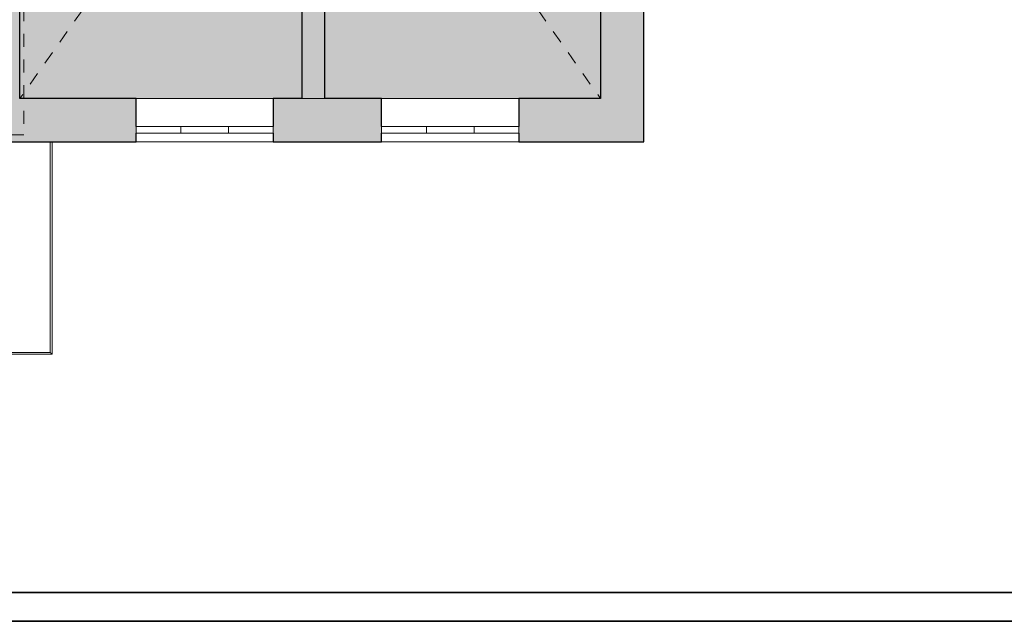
# Model space of a CAD drawing. Header units: centimetres. Extents: x 14504 to 44111, y -18976 to -7683.
# Tile 51 of 141: x 23397 to 25101, y -15068 to -14026. Entities that reach past the tile are written whole.
import ezdxf

# ---------------------------------------------------------------- set-up
doc = ezdxf.new("R2010")
doc.units = ezdxf.units.CM
doc.linetypes.add('Aligning Line 1_8_', pattern=[0.635, 0.3175, -0.3175])
for name, color, linetype, lineweight in [('_gruba', 90, 'Continuous', 35), ('A-DETL', 6, 'Continuous', 9), ('A-DETL-GENF', 92, 'Continuous', 9), ('A-DETL-THIN', 151, 'Continuous', 9), ('A-FLOR-HRAL', 11, 'Continuous', 9), ('A-GLAZ', 151, 'Continuous', 9), ('A-WALL', 4, 'Continuous', 9), ('A-WALL-PATT', 111, 'Continuous', 25), ('I-WALL', 2, 'Continuous', 9)]:
    doc.layers.add(name, color=color, linetype=linetype, lineweight=lineweight)

# ---------------------------------------------------------------- blocks, each defined once
blk = doc.blocks.new('Poręcz - Poręcz-564848-3_Poziom parteru')
at = {"layer": 'A-FLOR-HRAL'}
for p, q in [((16893.1, -10415.5), (16893.1, -10780.2)), ((16896.1, -10783.2), (16896.1, -10415.5)), ((16893.1, -10780.2), (16783.6, -10780.2)), ((16783.6, -10780.2), (16783.6, -10783.2)), ((16783.6, -10783.2), (16896.1, -10783.2))]:
    blk.add_line(p, q, dxfattribs=at)
blk.add_open_spline([(16896.1, -10783.2), (16896.1, -10783.2), (16896.1, -10783.2), (16896, -10783.1), (16895.9, -10783), (16895.8, -10782.9), (16895.8, -10782.8), (16895.7, -10782.8), (16895.5, -10782.6), (16895.4, -10782.5), (16895.3, -10782.4), (16895.2, -10782.3), (16895.1, -10782.2), (16895, -10782.1), (16894.9, -10782), (16894.8, -10781.9), (16894.7, -10781.8), (16894.6, -10781.7), (16894.5, -10781.6), (16894.4, -10781.5), (16894.3, -10781.4), (16894.2, -10781.3), (16894.1, -10781.2), (16894, -10781.1), (16894, -10781.1), (16893.9, -10781), (16893.8, -10780.9), (16893.7, -10780.8), (16893.6, -10780.7), (16893.5, -10780.6), (16893.4, -10780.5), (16893.3, -10780.4), (16893.2, -10780.3), (16893.1, -10780.2), (16893.1, -10780.2), (16893.1, -10780.2)], degree=3, knots=[0, 0, 0, 0, 0.083333, 0.125, 0.166667, 0.208333, 0.229167, 0.25, 0.291667, 0.333333, 0.354167, 0.375, 0.395833, 0.416667, 0.4375, 0.458333, 0.479167, 0.5, 0.520833, 0.541667, 0.5625, 0.583333, 0.604167, 0.625, 0.645833, 0.666667, 0.6875, 0.708333, 0.75, 0.770833, 0.791667, 0.833333, 0.875, 0.916667, 1, 1, 1, 1], dxfattribs=at)
blk = doc.blocks.new('Aluminum_2 szybowe - 160x140-V12-3_Poziom parteru')
at = {"layer": 'A-GLAZ'}
for p, q in [((-137.2, 25.2), (22.8, 25.2)), ((-137.2, 13.7), (-137.2, 25.2)), ((22.8, 25.2), (22.8, 13.7)), ((22.8, 13.7), (-137.2, 13.7))]:
    blk.add_line(p, q, dxfattribs=at)
blk = doc.blocks.new('Aluminum_2 szybowe - 160x140-V13-3_Poziom parteru')
at = {"layer": 'A-GLAZ'}
for p, q in [((-137.2, 25.2), (22.8, 25.2)), ((-137.2, 13.7), (-137.2, 25.2)), ((22.8, 25.2), (22.8, 13.7)), ((22.8, 13.7), (-137.2, 13.7))]:
    blk.add_line(p, q, dxfattribs=at)

msp = doc.modelspace()

# ---------------------------------------------------------------- hatches: boundary and pattern name
at = {"layer": 'A-DETL-GENF', "transparency": 33554508}
h = msp.add_hatch(color=9, dxfattribs=at)
h.paths.add_polyline_path([(23885, -14162.7), (23925, -14162.7), (23925, -13455.9), (24130, -13455.9), (24130, -13402.9), (23730, -13402.9), (23730, -13455.9), (23885, -13455.9), (23885, -14031.9)])
h.paths.add_polyline_path([(23455.2, -13455.9), (23640, -13455.9), (23640, -13402.9), (23397, -13402.9), (23397, -13455.9)])
h.paths.add_polyline_path([(24335.5, -13455.9), (24402, -13455.9), (24402, -13402.9), (24220, -13402.9), (24220, -13455.9), (24274, -13455.9)])
h.paths.add_polyline_path([(24335.5, -13207.9), (24402, -13207.9), (24402, -13173.9), (24274, -13173.9), (24274, -13207.9), (24278.6, -13207.9)])
h.paths.add_polyline_path([(24159, -13207.9), (24174, -13207.9), (24174, -13173.9), (24169, -13173.9), (24169, -13059.9), (24184.9, -13059.9), (24184.9, -13053.9), (24169, -13053.9), (24169, -12837.9), (24175, -12837.9), (24175, -12831.9), (24169, -12831.9), (24169, -12739.9), (24163, -12739.9), (24163, -12831.9), (24157, -12831.9), (24157, -12837.9), (24163, -12837.9), (24163, -13053.9), (24147.1, -13053.9), (24147.1, -13059.9), (24163, -13059.9), (24163.1, -13171.9), (24163.6, -13171.9), (24163.6, -13173.9), (24159, -13173.9), (24159, -13204.4)])
h.paths.add_polyline_path([(23925, -13207.9), (24059, -13207.9), (24059, -13173.9), (23925, -13173.9), (23925, -13059.9), (24062.1, -13059.9), (24062.1, -13053.9), (24043, -13053.9), (24043, -13055.5), (24041, -13055.5), (24041, -13050.9), (24035, -13050.9), (24035, -13055.5), (24033, -13055.5), (24033, -13053.9), (23925, -13053.9), (23925, -12962.9), (24033, -12962.9), (24033, -12961.3), (24035, -12961.3), (24035, -12965.9), (24041, -12965.9), (24041, -12954.9), (24035, -12954.9), (24035, -12959.5), (24033, -12959.5), (24033, -12956.9), (23925, -12956.9), (23925, -12861.9), (24035, -12861.9), (24035, -12869.9), (24041, -12869.9), (24041, -12861.9), (24061, -12861.9), (24061, -12837.9), (24072, -12837.9), (24072, -12831.9), (24055, -12831.9), (24055, -12855.9), (23925, -12855.9), (23925, -12739.9), (23875, -12739.9), (23875, -13173.9), (23830, -13173.9), (23830, -13207.9), (23875, -13207.9)])
h.paths.add_polyline_path([(23719.3, -13207.9), (23740, -13207.9), (23740, -13173.9), (23695, -13173.9), (23695, -12739.9), (23685, -12739.9), (23685, -13173.9), (23610, -13173.9), (23610, -13207.9), (23631.3, -13207.9)])
h.paths.add_polyline_path([(23397, -13207.9), (23520, -13207.9), (23520, -13173.9), (23397, -13173.9)])
h.paths.add_polyline_path([(24335.5, -13059.9), (24402, -13059.9), (24402, -13053.9), (24299, -13054), (24299, -13055.5), (24297, -13055.5), (24297, -13050.9), (24291, -13050.9), (24291, -13055.5), (24289, -13055.5), (24289, -13053.9), (24269.9, -13053.9), (24269.9, -13059.9), (24307.6, -13059.9)])
h.paths.add_polyline_path([(24297, -12965.9), (24297, -12961.3), (24299, -12961.3), (24299, -12962.9), (24402, -12962.9), (24402, -12956.9), (24299, -12956.9), (24299, -12959.5), (24297, -12959.5), (24297, -12954.9), (24291, -12954.9), (24291, -12965.9), (24294.5, -12965.9)])
h.paths.add_polyline_path([(24294.5, -12869.9), (24297, -12869.9), (24297, -12861.9), (24402, -12861.9), (24402, -12855.9), (24277, -12855.9), (24277, -12831.9), (24260, -12831.9), (24260, -12837.9), (24271, -12837.9), (24271, -12861.9), (24291, -12861.9), (24291, -12869.9)])
msp.add_hatch(color=9, dxfattribs=at).paths.add_polyline_path([(23885, -14162.7), (23885, -13455.9), (23730, -13455.9), (23730, -13402.9), (24130, -13402.9), (24130, -13455.9), (23925, -13455.9), (23925, -14162.7), (24402, -14162.7), (24402, -13455.9), (24220, -13455.9), (24220, -13402.9), (24402, -13402.9), (24402, -13207.9), (24274, -13207.9), (24274, -13173.9), (24402, -13173.9), (24402, -13059.9), (24269.9, -13059.9), (24269.9, -13053.9), (24289, -13053.9), (24289, -13055.5), (24291, -13055.5), (24291, -13050.9), (24297, -13050.9), (24297, -13055.5), (24299, -13055.5), (24299, -13053.9), (24402, -13053.9), (24402, -12962.9), (24299, -12962.9), (24299, -12961.3), (24297, -12961.3), (24297, -12965.9), (24291, -12965.9), (24291, -12954.9), (24297, -12954.9), (24297, -12959.5), (24299, -12959.5), (24299, -12956.9), (24402, -12956.9), (24402, -12861.9), (24297, -12861.9), (24297, -12869.9), (24291, -12869.9), (24291, -12861.9), (24271, -12861.9), (24271, -12837.9), (24260, -12837.9), (24260, -12831.9), (24277, -12831.9), (24277, -12855.9), (24402, -12855.9), (24402, -12739.9), (24169, -12739.9), (24169, -12831.9), (24175, -12831.9), (24175, -12837.9), (24169, -12837.9), (24169, -13053.9), (24184.9, -13053.9), (24184.9, -13059.9), (24169, -13059.9), (24169, -13173.9), (24174, -13173.9), (24174, -13207.9), (24159, -13207.9), (24159, -13173.9), (24163.6, -13173.9), (24163.6, -13171.9), (24163, -13171.9), (24163, -13059.9), (24147.1, -13059.9), (24147.1, -13053.9), (24163, -13053.9), (24163, -12837.9), (24157, -12837.9), (24157, -12831.9), (24163, -12831.9), (24163, -12739.9), (23925, -12739.9), (23925, -12855.9), (24055, -12855.9), (24055, -12831.9), (24072, -12831.9), (24072, -12837.9), (24061, -12837.9), (24061, -12861.9), (24041, -12861.9), (24041, -12869.9), (24035, -12869.9), (24035, -12861.9), (23925, -12861.9), (23925, -12956.9), (24033, -12956.9), (24033, -12959.5), (24035, -12959.5), (24035, -12954.9), (24041, -12954.9), (24041, -12965.9), (24035, -12965.9), (24035, -12961.3), (24033, -12961.3), (24033, -12962.9), (23925, -12962.9), (23925, -13053.9), (24033, -13054), (24033, -13055.5), (24035, -13055.5), (24035, -13050.9), (24041, -13050.9), (24041, -13055.5), (24043, -13055.5), (24043, -13053.9), (24062.1, -13053.9), (24062.1, -13059.9), (23925, -13059.9), (23925, -13173.9), (24059, -13173.9), (24059, -13207.9), (23830, -13207.9), (23830, -13173.9), (23875, -13173.9), (23875, -12739.9), (23695, -12739.9), (23695, -13173.9), (23740, -13173.9), (23740, -13207.9), (23610, -13207.9), (23610, -13173.9), (23685, -13173.9), (23685, -12739.9), (23397, -12739.9), (23397, -13173.9), (23520, -13173.9), (23520, -13207.9), (23397, -13207.9), (23397, -13402.9), (23640, -13402.9), (23640, -13455.9), (23397, -13455.9), (23397, -14162.7), (23835.5, -14162.7)])
at = {"layer": 'A-WALL-PATT', "lineweight": 9, "transparency": 33554610}
h = msp.add_hatch(color=256, dxfattribs=at)
h.paths.add_polyline_path([(23381, -14237.7), (23397, -14237.7), (23397, -13381.3), (23351, -13381.3), (23351, -14237.7), (23367.2, -14237.7)])
h.paths.add_polyline_path([(23391.1, -13221.3), (23397, -13221.3), (23397, -12739.9), (23351, -12739.9), (23351, -13221.3), (23386, -13221.3)])
h = msp.add_hatch(color=256, dxfattribs=at)
h.paths.add_polyline_path([(24402, -14162.7), (24477, -14162.7), (24477, -13402.9), (24402, -13402.9), (24402, -14031.9)])
h.paths.add_polyline_path([(24439.5, -13207.9), (24477, -13207.9), (24477, -12739.9), (24402, -12739.9), (24402, -13207.9), (24423.5, -13207.9)])
h = msp.add_hatch(color=256, dxfattribs=at)
h.paths.add_polyline_path([(24477, -14237.7), (24477, -14162.7), (24260.5, -14162.7), (24260.5, -14237.7), (24402, -14237.7)])
h.paths.add_polyline_path([(24023, -14237.7), (24023, -14162.7), (23835.5, -14162.7), (23835.5, -14237.7), (23925, -14237.7)])
h.paths.add_polyline_path([(23598, -14237.7), (23598, -14162.7), (23397, -14162.7), (23397, -14237.7), (23455.2, -14237.7)])

# ---------------------------------------------------------------- linework, layer by layer
at = {"layer": '_gruba'}
for points in [[(21163, -12097.6), (28163, -12097.6), (28163, -15067.6), (21163, -15067.6)], [(21213, -15017.6), (28113, -15017.6), (28113, -12147.6), (21213, -12147.6)]]:
    msp.add_lwpolyline(points, dxfattribs=at)
at = {"layer": 'A-DETL', "linetype": 'Aligning Line 1_8_', "ltscale": 70}
for p, q in [((23403.5, -12628.6), (23403.5, -14225.7)), ((24402, -12739.9), (23397, -14162.7)), ((23397, -12739.9), (24402, -14162.7)), ((23403.5, -14225.7), (22743.5, -14225.7))]:
    msp.add_line(p, q, dxfattribs=at)
at = {"layer": 'A-DETL-THIN'}
for p, q in [((23397, -12739.9), (23397, -14162.7)), ((24402, -14162.7), (24402, -12739.9)), ((23397, -14162.7), (24402, -14162.7))]:
    msp.add_line(p, q, dxfattribs=at)
at = {"layer": 'A-WALL', "lineweight": 25}
for p, q in [((23397, -14162.7), (23397, -13455.9)), ((24402, -13455.9), (24402, -14162.7)), ((24477, -14237.7), (24477, -13455.9)), ((23598, -14162.7), (23397, -14162.7)), ((23598, -14211.3), (23598, -14162.7)), ((23885, -14162.7), (23835.5, -14162.7)), ((23835.5, -14162.7), (23835.5, -14211.3)), ((24023, -14162.7), (23925, -14162.7)), ((24023, -14211.3), (24023, -14162.7)), ((24402, -14162.7), (24260.5, -14162.7)), ((24260.5, -14162.7), (24260.5, -14211.3)), ((23598, -14237.7), (23598, -14222.7)), ((23835.5, -14222.7), (23835.5, -14237.7)), ((24023, -14237.7), (24023, -14222.7)), ((24260.5, -14222.7), (24260.5, -14237.7)), ((23351, -14237.7), (23598, -14237.7)), ((23835.5, -14237.7), (24023, -14237.7)), ((24260.5, -14237.7), (24477, -14237.7))]:
    msp.add_line(p, q, dxfattribs=at)
at = {"layer": 'A-WALL'}
for p, q in [((23598, -14162.7), (23835.5, -14162.7)), ((24023, -14162.7), (24260.5, -14162.7)), ((23835.5, -14237.7), (23598, -14237.7)), ((24260.5, -14237.7), (24023, -14237.7))]:
    msp.add_line(p, q, dxfattribs=at)
at = {"layer": 'I-WALL', "lineweight": 25}
for p, q in [((23885, -13455.9), (23885, -14162.7)), ((23925, -14162.7), (23925, -13455.9))]:
    msp.add_line(p, q, dxfattribs=at)

# ---------------------------------------------------------------- block references
at = {"layer": 'A-FLOR-HRAL'}
msp.add_blockref('Poręcz - Poręcz-564848-3_Poziom parteru', (6556.4, -3822.2), dxfattribs=at)
at = {"layer": 'A-GLAZ', "rotation": 180}
for name, p in [('Aluminum_2 szybowe - 160x140-V12-3_Poziom parteru', (23620.9, -14197.5)), ('Aluminum_2 szybowe - 160x140-V13-3_Poziom parteru', (23698.3, -14197.5)), ('Aluminum_2 szybowe - 160x140-V12-3_Poziom parteru', (24045.9, -14197.5)), ('Aluminum_2 szybowe - 160x140-V13-3_Poziom parteru', (24123.3, -14197.5))]:
    msp.add_blockref(name, p, dxfattribs=at)

doc.saveas('drawing.dxf')
